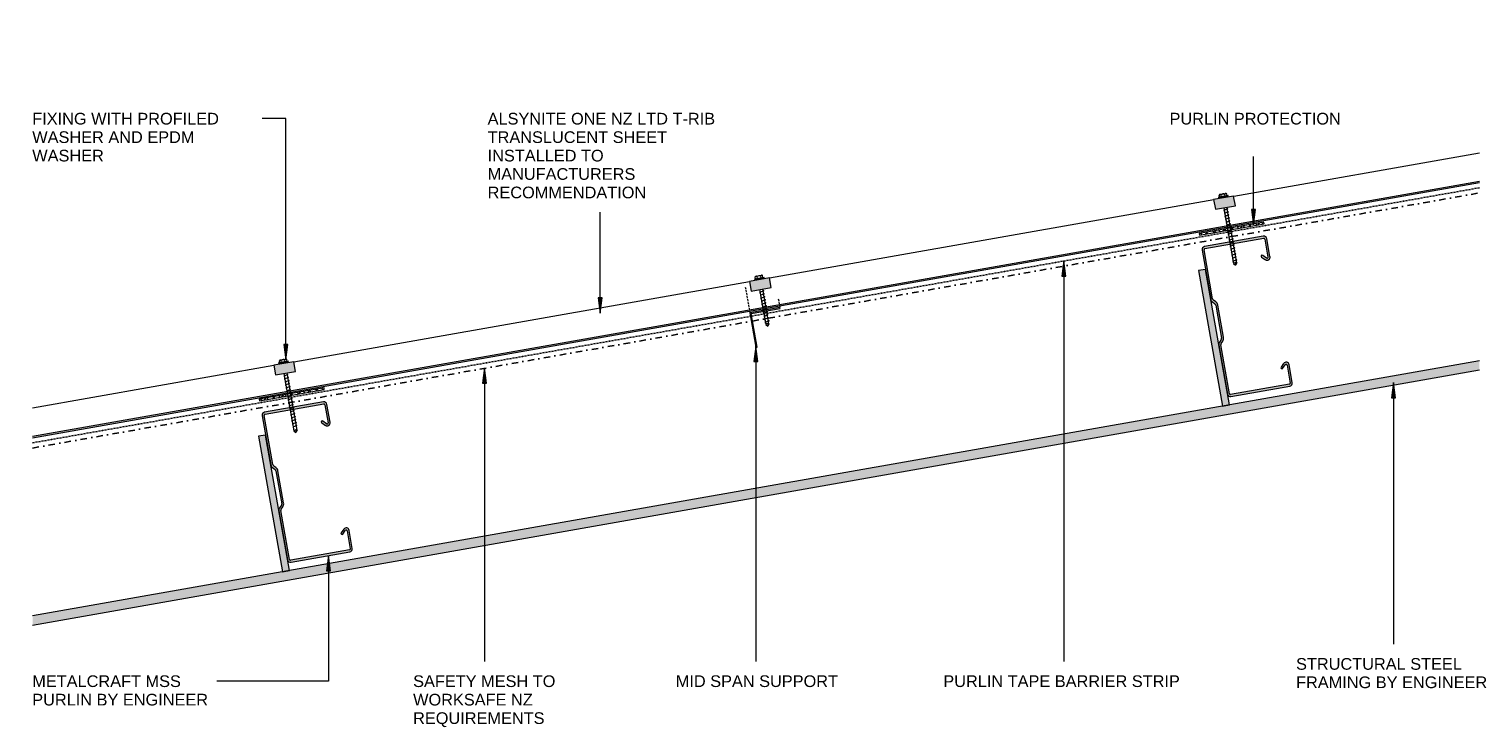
# Model space of a CAD drawing. Header units: millimetres. Extents: x 5363 to 6795, y 2076 to 2764.
import ezdxf

# ---------------------------------------------------------------- set-up
doc = ezdxf.new("R2010")
doc.units = ezdxf.units.MM
doc.linetypes.add('Dash dot', pattern=[15.875, 6.35, -4.7625, 0, -4.7625])
doc.linetypes.add('Dash Short', pattern=[3, 2, -1])
for name, color, linetype, lineweight in [('A-DETL', 90, 'Continuous', 13), ('A-DETL-GENF', 92, 'Continuous', 13), ('A-DETL-THIN', 151, 'Continuous', 13), ('G-ANNO-TEXT', 231, 'Continuous', 9)]:
    doc.layers.add(name, color=color, linetype=linetype, lineweight=lineweight)
doc.styles.add('Arial', font='arial.ttf', dxfattribs={"height": 11.5})
pattern_1 = [(45, (0, 0), (-3.535534, 3.535534), []), (135, (0, 0), (-3.535534, -3.535534), [])]

# ---------------------------------------------------------------- blocks, each defined once
blk = doc.blocks.new('12 Translucent Sheet - Long Section C - T-Rib-5024329-D CR 15 TRANSLUCENT SHEETS - LONG SECTION')
at = {"layer": 'A-DETL-GENF'}
for points in [[(0, -27.7), (690.8, 157.4), (690.7, 158.4), (0, -26.7)], [(-706.9, -217.2), (0, -27.7), (0, -26.7), (-707, -216.1)]]:
    blk.add_hatch(color=256, dxfattribs=at).paths.add_polyline_path(points)
for p, q in [((450.8, 123.1), (688.2, 186.7)), ((690.7, 158.4), (0, -26.7)), ((0, -27.7), (690.8, 157.4)), ((0, -27.7), (690.8, 157.4)), ((2.4, 2.9), (431.5, 117.9)), ((-457.2, -120.2), (-16.9, -2.2)), ((0, -26.7), (-707, -216.1)), ((-706.9, -217.2), (0, -27.7)), ((-706.9, -217.2), (0, -27.7)), ((-709.5, -187.8), (-476.5, -125.4))]:
    blk.add_line(p, q, dxfattribs=at)
at = {"layer": 'A-DETL-GENF', "linetype": 'Dash Short', "lineweight": 25}
for p, q in [((-12, -36.1), (691.2, 152.3)), ((-706.5, -222.2), (-12.9, -36.4))]:
    blk.add_line(p, q, dxfattribs=at)
at = {"layer": 'A-DETL-GENF', "linetype": 'Dash dot', "lineweight": 25}
for p, q in [((-10.7, -40.9), (691.6, 147.2)), ((-706, -227.3), (-11.6, -41.2))]:
    blk.add_line(p, q, dxfattribs=at)
blk = doc.blocks.new('Metalcraft MSS Purlin-150x65 - Metalcraft MSS Purlin-150x65-4992830-D CR 15 TRANSLUCENT SHEETS - LONG SECTION')
at = {"layer": 'A-DETL-GENF'}
blk.add_hatch(color=256, dxfattribs=at).paths.add_polyline_path([(2.2, 0.1), (3, 0), (61.8, 0), (62.6, 0.1), (63.3, 0.4), (64, 0.9), (64.4, 1.5), (64.8, 2.4), (64.8, 3), (64.8, 21.1), (64.7, 21.7), (64.5, 22.4), (64, 23), (63.4, 23.5), (62.7, 23.8), (61.9, 23.9), (61.1, 23.8), (60.4, 23.6), (59.8, 23.1), (56.4, 19.7), (56.3, 19.4), (56.3, 19.2), (56.4, 18.7), (56.4, 18.7), (56.6, 18.5), (56.8, 18.3), (57, 18.2), (57.4, 18.2), (57.7, 18.3), (57.9, 18.4), (58.1, 18.6), (61.3, 21.7), (61.5, 21.8), (61.8, 21.8), (62.1, 21.8), (62.3, 21.7), (62.6, 21.5), (62.7, 21.3), (62.8, 21.1), (62.8, 20.8), (62.8, 2.7), (62.7, 2.5), (62.6, 2.3), (62.4, 2.1), (62.1, 2), (61.9, 2), (2.7, 2), (2.5, 2.1), (2.3, 2.3), (2.1, 2.5), (2, 2.7), (2, 3), (2.1, 52.4), (2.2, 52.8), (2.8, 53.5), (4.5, 55.2), (5.3, 56.3), (5.8, 57.5), (6, 58.8), (6, 90.9), (5.8, 92.2), (5.3, 93.4), (4.5, 94.5), (2.7, 96.3), (2.3, 96.8), (2.1, 97.4), (2, 98), (2, 147.2), (2.1, 147.5), (2.3, 147.7), (2.5, 147.9), (2.8, 148), (3.2, 148), (62.2, 147.9), (62.4, 147.9), (62.6, 147.7), (62.8, 147.4), (62.8, 147.3), (62.8, 146.8), (62.8, 128.7), (62.7, 128.5), (62.6, 128.3), (62.4, 128.1), (62.1, 128.1), (61.9, 128), (61.5, 128.1), (61.4, 128.1), (61.2, 128.3), (57.8, 131.7), (57.5, 131.8), (57.3, 131.8), (56.8, 131.7), (56.8, 131.7), (56.4, 131.4), (56.4, 131.3), (56.3, 131.1), (56.3, 130.8), (56.3, 130.6), (56.4, 130.3), (56.6, 130.1), (59.8, 126.9), (60.4, 126.4), (61.3, 126.1), (61.9, 126.1), (62.7, 126.2), (63.4, 126.5), (64, 127), (64.5, 127.8), (64.7, 128.3), (64.8, 129.1), (64.8, 147.4), (64.7, 147.9), (64.3, 148.7), (64, 149.1), (63.3, 149.6), (62.6, 149.9), (61.8, 150), (2.6, 149.9), (2.2, 149.9), (1.5, 149.6), (0.9, 149.1), (0.4, 148.5), (0.1, 147.8), (0, 147), (0, 97.8), (0.1, 96.8), (0.5, 95.8), (1.2, 95), (3.4, 92.7), (3.7, 92.3), (3.9, 91.9), (4, 91.3), (4, 58.3), (3.9, 57.8), (3.7, 57.3), (3.1, 56.6), (1.2, 54.7), (0.5, 53.9), (0.1, 52.9), (0, 51.9), (0, 3), (0.1, 2.2), (0.4, 1.5), (0.9, 0.9), (1.5, 0.4), (2.1, 0.1)])
for p, q in [((0, 147), (0, 97.8)), ((2, 98), (2, 146.9)), ((61.8, 150), (3, 150)), ((3.1, 148), (61.9, 148)), ((62.8, 147), (62.8, 129)), ((64.8, 129.1), (64.8, 147)), ((56.6, 130.1), (59.8, 126.9)), ((61.2, 128.3), (58, 131.5)), ((1.2, 95), (3.4, 92.7)), ((4.5, 94.5), (2.7, 96.3)), ((4, 91.3), (4, 58.3)), ((6, 58.8), (6, 90.9)), ((0, 51.9), (0, 3)), ((3.4, 56.9), (1.2, 54.7)), ((2, 3), (2, 52)), ((2.5, 53.2), (4.5, 55.2)), ((59.8, 23.1), (56.6, 19.9)), ((58, 18.5), (61, 21.5)), ((62.8, 20.8), (62.8, 3)), ((64.8, 3), (64.8, 20.9)), ((61.9, 2), (3, 2)), ((3, 0), (61.8, 0))]:
    blk.add_line(p, q, dxfattribs=at)
for centre, radius, start, end in [((3, 147), 3, 90, 180), ((3.1, 146.9), 1.09, 90, 180), ((61.8, 147), 3, 360, 90), ((61.9, 147), 0.993, 0, 90), ((57.3, 130.8), 1, 45, 225), ((61.9, 129.1), 2.99, 226.0338, 0), ((61.9, 129), 0.959, 225, 0), ((4, 97.8), 3.99, 180, 225), ((4.3, 98), 2.34, 180, 225), ((2, 91.3), 1.99, 0, 45), ((1, 90.9), 4.99, 360, 45), ((2, 58.3), 1.99, 315, 360), ((1, 58.8), 4.99, 315, 360), ((4, 51.9), 3.99, 135, 180), ((3.7, 52), 1.67, 135, 180), ((57.3, 19.2), 1, 135, 315), ((61.9, 20.9), 2.99, 360, 133.9662), ((61.8, 20.8), 1.06, 0, 135), ((3, 3), 3, 180, 270), ((3, 3), 0.993, 180, 270), ((61.8, 3), 3, 270, 360), ((61.9, 3), 0.993, 270, 0)]:
    blk.add_arc(centre, radius, start, end, dxfattribs=at)
blk = doc.blocks.new('Profiled Washer 02 - Profiled Washer 02-5533423-D CR 15 TRANSLUCENT SHEETS - LONG SECTION')
at = {"layer": 'A-DETL-GENF'}
for points in [[(-10, -6.1), (10, -6.1), (10, 3.6), (-10, 3.6)], [(-3.7, 3.6), (3.7, 3.6), (3.7, 4.6), (-3.7, 4.6)]]:
    blk.add_hatch(color=256, dxfattribs=at).paths.add_polyline_path(points)
for p, q in [((10, 3.6), (-10, 3.6)), ((-10, 3.6), (-10, -6.1)), ((4.8, 5.1), (-4.8, 5.1)), ((-4.8, 5.1), (-4.8, 4.6)), ((-3.7, 4.6), (-4.8, 4.6)), ((-3.7, 5.1), (-3.7, 7.1)), ((3.7, 4.6), (-3.7, 4.6)), ((-3.7, 4.6), (-3.7, 3.6)), ((-2.8, 7.6), (2.8, 7.6)), ((-1.8, 5.1), (-1.8, 7.1)), ((1.8, 5.1), (1.8, 7.1)), ((3.7, 5.1), (3.7, 7.1)), ((4.8, 4.6), (3.7, 4.6)), ((3.7, 3.6), (3.7, 4.6)), ((4.8, 4.6), (4.8, 5.1)), ((10, -6.1), (10, 3.6)), ((-10, -6.1), (10, -6.1)), ((2.2, -7.9), (-2.2, -8.7)), ((-2.2, -8.7), (-1.6, -9)), ((2.2, -10.9), (-2.2, -11.7)), ((-2.2, -11.7), (-1.6, -12)), ((2.2, -13.9), (-2.2, -14.7)), ((-1.6, -6.1), (-1.6, -61.7)), ((1.6, -61.7), (1.6, -6.1)), ((1.6, -7.6), (2.2, -7.9)), ((1.6, -10.6), (2.2, -10.9)), ((1.6, -13.6), (2.2, -13.9)), ((-2.2, -14.7), (-1.6, -15)), ((2.2, -16.9), (-2.2, -17.7)), ((-2.2, -17.7), (-1.6, -18)), ((2.2, -19.9), (-2.2, -20.7)), ((-2.2, -20.7), (-1.6, -21)), ((2.2, -22.9), (-2.2, -23.7)), ((-2.2, -23.7), (-1.6, -24)), ((2.2, -25.9), (-2.2, -26.7)), ((-2.2, -26.7), (-1.6, -27)), ((1.6, -16.6), (2.2, -16.9)), ((1.6, -19.6), (2.2, -19.9)), ((1.6, -22.6), (2.2, -22.9)), ((1.6, -25.6), (2.2, -25.9)), ((1.6, -28.6), (2.2, -28.9)), ((2.2, -28.9), (-2.2, -29.7)), ((-2.2, -29.7), (-1.6, -30)), ((2.2, -31.9), (-2.2, -32.7)), ((-2.2, -32.7), (-1.6, -33)), ((2.2, -34.9), (-2.2, -35.7)), ((-2.2, -35.7), (-1.6, -36)), ((2.2, -37.9), (-2.2, -38.7)), ((-2.2, -38.7), (-1.6, -39)), ((2.2, -40.9), (-2.2, -41.7)), ((-2.2, -41.7), (-1.6, -42)), ((1.6, -31.6), (2.2, -31.9)), ((1.6, -34.6), (2.2, -34.9)), ((1.6, -37.6), (2.2, -37.9)), ((1.6, -40.6), (2.2, -40.9)), ((2.2, -43.9), (-2.2, -44.7)), ((-2.2, -44.7), (-1.6, -45)), ((2.2, -46.9), (-2.2, -47.7)), ((-2.2, -47.7), (-1.6, -48)), ((2.2, -49.9), (-2.2, -50.7)), ((-2.2, -50.7), (-1.6, -51)), ((2.2, -52.9), (-2.2, -53.7)), ((-2.2, -53.7), (-1.6, -54)), ((2.2, -55.9), (-2.2, -56.7)), ((-2.2, -56.7), (-1.6, -57)), ((1.6, -43.6), (2.2, -43.9)), ((1.6, -46.6), (2.2, -46.9)), ((1.6, -49.6), (2.2, -49.9)), ((1.6, -52.6), (2.2, -52.9)), ((1.6, -55.6), (2.2, -55.9)), ((2.2, -58.9), (-2.2, -59.7)), ((-2.2, -59.7), (-1.6, -60)), ((-1.6, -61.7), (0, -63.6)), ((0, -63.6), (1.6, -59.6)), ((1.6, -61.7), (0, -63.6)), ((1.6, -58.6), (2.2, -58.9))]:
    blk.add_line(p, q, dxfattribs=at)
for centre, radius, start, end in [((-2.8, 6.5), 1.08, 32.3801, 147.6199), ((0, 3.9), 3.67, 59.7274, 120.2726), ((2.8, 6.5), 1.08, 32.3801, 147.6199), ((0.1, -64.3), 3.11, 74.3059, 122.4975)]:
    blk.add_arc(centre, radius, start, end, dxfattribs=at)
blk = doc.blocks.new('Profiled Washer 02 - Profiled Washer 02-5532818-D CR 15 TRANSLUCENT SHEETS - LONG SECTION')
at = {"layer": 'A-DETL-GENF'}
for points in [[(-10, -6.1), (10, -6.1), (10, 3.6), (-10, 3.6)], [(-3.7, 3.6), (3.7, 3.6), (3.7, 4.6), (-3.7, 4.6)]]:
    blk.add_hatch(color=256, dxfattribs=at).paths.add_polyline_path(points)
for p, q in [((10, 3.6), (-10, 3.6)), ((-10, 3.6), (-10, -6.1)), ((4.8, 5.1), (-4.8, 5.1)), ((-4.8, 5.1), (-4.8, 4.6)), ((-3.7, 4.6), (-4.8, 4.6)), ((-3.7, 5.1), (-3.7, 7.1)), ((3.7, 4.6), (-3.7, 4.6)), ((-3.7, 4.6), (-3.7, 3.6)), ((-2.8, 7.6), (2.8, 7.6)), ((-1.8, 5.1), (-1.8, 7.1)), ((1.8, 5.1), (1.8, 7.1)), ((3.7, 5.1), (3.7, 7.1)), ((4.8, 4.6), (3.7, 4.6)), ((3.7, 3.6), (3.7, 4.6)), ((4.8, 4.6), (4.8, 5.1)), ((10, -6.1), (10, 3.6)), ((-10, -6.1), (10, -6.1)), ((2.2, -7.9), (-2.2, -8.7)), ((-2.2, -8.7), (-1.6, -9)), ((2.2, -10.9), (-2.2, -11.7)), ((-2.2, -11.7), (-1.6, -12)), ((2.2, -13.9), (-2.2, -14.7)), ((-1.6, -6.1), (-1.6, -63.4)), ((1.6, -63.4), (1.6, -6.1)), ((1.6, -7.6), (2.2, -7.9)), ((1.6, -10.6), (2.2, -10.9)), ((1.6, -13.6), (2.2, -13.9)), ((-2.2, -14.7), (-1.6, -15)), ((2.2, -16.9), (-2.2, -17.7)), ((-2.2, -17.7), (-1.6, -18)), ((2.2, -19.9), (-2.2, -20.7)), ((-2.2, -20.7), (-1.6, -21)), ((2.2, -22.9), (-2.2, -23.7)), ((-2.2, -23.7), (-1.6, -24)), ((2.2, -25.9), (-2.2, -26.7)), ((-2.2, -26.7), (-1.6, -27)), ((1.6, -16.6), (2.2, -16.9)), ((1.6, -19.6), (2.2, -19.9)), ((1.6, -22.6), (2.2, -22.9)), ((1.6, -25.6), (2.2, -25.9)), ((1.6, -28.6), (2.2, -28.9)), ((2.2, -28.9), (-2.2, -29.7)), ((-2.2, -29.7), (-1.6, -30)), ((2.2, -31.9), (-2.2, -32.7)), ((-2.2, -32.7), (-1.6, -33)), ((2.2, -34.9), (-2.2, -35.7)), ((-2.2, -35.7), (-1.6, -36)), ((2.2, -37.9), (-2.2, -38.7)), ((-2.2, -38.7), (-1.6, -39)), ((2.2, -40.9), (-2.2, -41.7)), ((-2.2, -41.7), (-1.6, -42)), ((1.6, -31.6), (2.2, -31.9)), ((1.6, -34.6), (2.2, -34.9)), ((1.6, -37.6), (2.2, -37.9)), ((1.6, -40.6), (2.2, -40.9)), ((2.2, -43.9), (-2.2, -44.7)), ((-2.2, -44.7), (-1.6, -45)), ((2.2, -46.9), (-2.2, -47.7)), ((-2.2, -47.7), (-1.6, -48)), ((2.2, -49.9), (-2.2, -50.7)), ((-2.2, -50.7), (-1.6, -51)), ((2.2, -52.9), (-2.2, -53.7)), ((-2.2, -53.7), (-1.6, -54)), ((2.2, -55.9), (-2.2, -56.7)), ((-2.2, -56.7), (-1.6, -57)), ((1.6, -43.6), (2.2, -43.9)), ((1.6, -46.6), (2.2, -46.9)), ((1.6, -49.6), (2.2, -49.9)), ((1.6, -52.6), (2.2, -52.9)), ((1.6, -55.6), (2.2, -55.9)), ((2.2, -58.9), (-2.2, -59.7)), ((-2.2, -59.7), (-1.6, -60)), ((-1.6, -63.4), (0, -65.3)), ((0, -65.3), (1.6, -61.4)), ((1.6, -63.4), (0, -65.3)), ((1.6, -58.6), (2.2, -58.9))]:
    blk.add_line(p, q, dxfattribs=at)
for centre, radius, start, end in [((-2.8, 6.5), 1.08, 32.3801, 147.6199), ((0, 3.9), 3.67, 59.7274, 120.2726), ((2.8, 6.5), 1.08, 32.3801, 147.6199), ((0.1, -66.1), 3.11, 74.3059, 122.4975)]:
    blk.add_arc(centre, radius, start, end, dxfattribs=at)
blk = doc.blocks.new('Profiled Washer 02 - Profiled Washer 02-5532955-D CR 15 TRANSLUCENT SHEETS - LONG SECTION')
at = {"layer": 'A-DETL-GENF'}
for points in [[(-10, -6.1), (10, -6.1), (10, 3.6), (-10, 3.6), (-10, -5.2)], [(-3.7, 3.6), (3.7, 3.6), (3.7, 4.6), (-3.7, 4.6)]]:
    blk.add_hatch(color=256, dxfattribs=at).paths.add_polyline_path(points)
for p, q in [((10, 3.6), (-10, 3.6)), ((-10, 3.6), (-10, -6.1)), ((4.8, 5.1), (-4.8, 5.1)), ((-4.8, 5.1), (-4.8, 4.6)), ((-3.7, 4.6), (-4.8, 4.6)), ((-3.7, 5.1), (-3.7, 7.1)), ((3.7, 4.6), (-3.7, 4.6)), ((-3.7, 4.6), (-3.7, 3.6)), ((-2.8, 7.6), (2.8, 7.6)), ((-1.8, 5.1), (-1.8, 7.1)), ((1.8, 5.1), (1.8, 7.1)), ((3.7, 5.1), (3.7, 7.1)), ((4.8, 4.6), (3.7, 4.6)), ((3.7, 3.6), (3.7, 4.6)), ((4.8, 4.6), (4.8, 5.1)), ((10, -6.1), (10, 3.6)), ((-10, -6.1), (10, -6.1)), ((2.2, -7.9), (-2.2, -8.7)), ((-2.2, -8.7), (-1.6, -9)), ((2.2, -10.9), (-2.2, -11.7)), ((-2.2, -11.7), (-1.6, -12)), ((2.2, -13.9), (-2.2, -14.7)), ((-1.6, -6.1), (-1.6, -40.9)), ((1.6, -40.9), (1.6, -6.1)), ((1.6, -7.6), (2.2, -7.9)), ((1.6, -10.6), (2.2, -10.9)), ((1.6, -13.6), (2.2, -13.9)), ((-2.2, -14.7), (-1.6, -15)), ((2.2, -16.9), (-2.2, -17.7)), ((-2.2, -17.7), (-1.6, -18)), ((2.2, -19.9), (-2.2, -20.7)), ((-2.2, -20.7), (-1.6, -21)), ((2.2, -22.9), (-2.2, -23.7)), ((-2.2, -23.7), (-1.6, -24)), ((2.2, -25.9), (-2.2, -26.7)), ((-2.2, -26.7), (-1.6, -27)), ((1.6, -16.6), (2.2, -16.9)), ((1.6, -19.6), (2.2, -19.9)), ((1.6, -22.6), (2.2, -22.9)), ((1.6, -25.6), (2.2, -25.9)), ((1.6, -28.6), (2.2, -28.9)), ((2.2, -28.9), (-2.2, -29.7)), ((-2.2, -29.7), (-1.6, -30)), ((2.2, -31.9), (-2.2, -32.7)), ((-2.2, -32.7), (-1.6, -33)), ((2.2, -34.9), (-2.2, -35.7)), ((-2.2, -35.7), (-1.6, -36)), ((2.2, -37.9), (-2.2, -38.7)), ((-2.2, -38.7), (-1.6, -39)), ((-1.6, -40.9), (0, -42.8)), ((0, -42.8), (1.6, -38.8)), ((1.6, -40.9), (0, -42.8)), ((1.6, -31.6), (2.2, -31.9)), ((1.6, -34.6), (2.2, -34.9)), ((1.6, -37.6), (2.2, -37.9))]:
    blk.add_line(p, q, dxfattribs=at)
for centre, radius, start, end in [((-2.8, 6.5), 1.08, 32.3801, 147.6199), ((0, 3.9), 3.67, 59.7274, 120.2726), ((2.8, 6.5), 1.08, 32.3801, 147.6199), ((0.1, -43.5), 3.11, 74.3059, 122.4975)]:
    blk.add_arc(centre, radius, start, end, dxfattribs=at)

msp = doc.modelspace()

# ---------------------------------------------------------------- hatches: boundary and pattern name
at = {"layer": 'A-DETL-GENF'}
h = msp.add_hatch(dxfattribs=at)
h.set_pattern_fill('FP_1', color=9, style=0, pattern_type=2)
h.set_pattern_definition(pattern_1)
h.paths.add_polyline_path([(6515.6, 2560.8), (6579.5, 2572), (6579.2, 2573.5), (6515.3, 2562.2)])
for color, points in [(10, [(6538.2, 2392.4), (6545.1, 2393.6), (6521.5, 2527), (6514.7, 2525.8), (6536.2, 2403.4)]), (7, [(6078.9, 2450.3), (6079.9, 2450.5), (6074.1, 2483.4), (6102.6, 2488.5), (6102.4, 2489.4), (6072.9, 2484.2)]), (10, [(5366.4, 2176.6), (6791.4, 2427.9), (6791.4, 2437), (5366.4, 2185.8)]), (10, [(5612.5, 2229.2), (5619.4, 2230.4), (5595.8, 2363.8), (5588.9, 2362.6), (5610.5, 2240.2)])]:
    msp.add_hatch(color=color, dxfattribs=at).paths.add_polyline_path(points)
h = msp.add_hatch(dxfattribs=at)
h.set_pattern_fill('FP_1', color=9, style=0, pattern_type=2)
h.set_pattern_definition(pattern_1)
h.paths.add_polyline_path([(5589.9, 2397.5), (5653.7, 2408.8), (5653.5, 2410.3), (5589.6, 2399)])
at = {"layer": 'G-ANNO-TEXT'}
for points in [[(6568.8, 2570.9), (6570.8, 2585.9), (6566.8, 2585.9)], [(6382, 2535.3), (6380, 2520.3), (6383.9, 2520.3)], [(5925.5, 2483.8), (5927.5, 2498.8), (5923.6, 2498.8)], [(5616, 2438), (5617.9, 2453), (5614, 2453)], [(6078.9, 2451.1), (6076.9, 2436.1), (6080.8, 2436.1)], [(5811.6, 2429.9), (5809.6, 2414.9), (5813.6, 2414.9)], [(6706.7, 2415.5), (6704.7, 2400.5), (6708.7, 2400.5)], [(5657.8, 2245), (5655.8, 2230), (5659.8, 2230)]]:
    msp.add_hatch(color=7, dxfattribs=at).paths.add_polyline_path(points)

# ---------------------------------------------------------------- linework, layer by layer
at = {"layer": 'A-DETL', "linetype": 'Dash Short'}
for p, q in [((6068.4, 2509.6), (6072.9, 2484.2)), ((6100.9, 2498), (6102.4, 2489.4))]:
    msp.add_line(p, q, dxfattribs=at)
at = {"layer": 'A-DETL-THIN'}
for p, q in [((6579.2, 2573.5), (6515.3, 2562.2)), ((6515.6, 2560.8), (6579.5, 2572)), ((6579.5, 2572), (6579.2, 2573.5)), ((6515.3, 2562.2), (6515.6, 2560.8)), ((6521.5, 2527), (6514.7, 2525.8)), ((6514.7, 2525.8), (6538.2, 2392.4)), ((6545.1, 2393.6), (6521.5, 2527)), ((6102.4, 2489.4), (6072.9, 2484.2)), ((6072.9, 2484.2), (6078.9, 2450.3)), ((6074.1, 2483.4), (6102.6, 2488.5)), ((6079.9, 2450.5), (6074.1, 2483.4)), ((6102.6, 2488.5), (6102.4, 2489.4)), ((6078.9, 2450.3), (6079.9, 2450.5)), ((6791.4, 2437), (5366.4, 2185.8)), ((5366.4, 2176.6), (6791.4, 2427.9)), ((5653.5, 2410.3), (5589.6, 2399)), ((5589.9, 2397.5), (5653.7, 2408.8)), ((5653.7, 2408.8), (5653.5, 2410.3)), ((5589.6, 2399), (5589.9, 2397.5)), ((6538.2, 2392.4), (6545.1, 2393.6)), ((5595.8, 2363.8), (5588.9, 2362.6)), ((5619.4, 2230.4), (5595.8, 2363.8)), ((5588.9, 2362.6), (5612.5, 2229.2)), ((5612.5, 2229.2), (5619.4, 2230.4))]:
    msp.add_line(p, q, dxfattribs=at)
at = {"layer": 'G-ANNO-TEXT', "color": 250}
for p, q in [((5585.5, 2675.5), (5560.4, 2675.5)), ((5616, 2675.5), (5585.5, 2675.5)), ((5616, 2438), (5616, 2675.5)), ((6568.8, 2570.9), (6568.8, 2638.1)), ((5925.5, 2483.8), (5925.5, 2583.5)), ((6570.8, 2585.9), (6566.8, 2585.9)), ((6566.8, 2585.9), (6568.8, 2570.9)), ((6568.8, 2570.9), (6570.8, 2585.9)), ((6382, 2535.3), (6380, 2520.3)), ((6383.9, 2520.3), (6382, 2535.3)), ((6382, 2535.3), (6382, 2140.6)), ((6380, 2520.3), (6383.9, 2520.3)), ((5927.5, 2498.8), (5923.6, 2498.8)), ((5923.6, 2498.8), (5925.5, 2483.8)), ((5925.5, 2483.8), (5927.5, 2498.8)), ((5617.9, 2453), (5614, 2453)), ((5614, 2453), (5616, 2438)), ((5616, 2438), (5617.9, 2453)), ((6078.9, 2451.1), (6076.9, 2436.1)), ((6080.8, 2436.1), (6078.9, 2451.1)), ((6078.9, 2451.1), (6078.9, 2140.6)), ((6076.9, 2436.1), (6080.8, 2436.1)), ((5811.6, 2429.9), (5809.6, 2414.9)), ((5813.6, 2414.9), (5811.6, 2429.9)), ((5811.6, 2429.9), (5811.6, 2140.6)), ((5809.6, 2414.9), (5813.6, 2414.9)), ((6706.7, 2415.5), (6704.7, 2400.5)), ((6708.7, 2400.5), (6706.7, 2415.5)), ((6706.7, 2415.5), (6706.7, 2157.7)), ((6704.7, 2400.5), (6708.7, 2400.5)), ((5657.8, 2245), (5655.8, 2230)), ((5659.8, 2230), (5657.8, 2245)), ((5657.8, 2245), (5657.8, 2121.3)), ((5655.8, 2230), (5659.8, 2230)), ((5573.4, 2121.3), (5523.7, 2121.3)), ((5657.8, 2121.3), (5573.4, 2121.3))]:
    msp.add_line(p, q, dxfattribs=at)

# ---------------------------------------------------------------- block references
at = {"layer": 'A-DETL-GENF'}
for name, p, rotation in [('12 Translucent Sheet - Long Section C - T-Rib-5024329-D CR 15 TRANSLUCENT SHEETS - LONG SECTION', (6089.6, 2515.9), 354.9999999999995), ('Profiled Washer 02 - Profiled Washer 02-5533423-D CR 15 TRANSLUCENT SHEETS - LONG SECTION', (6540.1, 2593.9), 9.9999999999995), ('Metalcraft MSS Purlin-150x65 - Metalcraft MSS Purlin-150x65-4992830-D CR 15 TRANSLUCENT SHEETS - LONG SECTION', (6543.7, 2401.2), 9.9999999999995), ('Profiled Washer 02 - Profiled Washer 02-5532955-D CR 15 TRANSLUCENT SHEETS - LONG SECTION', (6083, 2513.3), 9.9999999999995), ('Profiled Washer 02 - Profiled Washer 02-5532818-D CR 15 TRANSLUCENT SHEETS - LONG SECTION', (5614.4, 2430.7), 9.9999999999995), ('Metalcraft MSS Purlin-150x65 - Metalcraft MSS Purlin-150x65-4992830-D CR 15 TRANSLUCENT SHEETS - LONG SECTION', (5618, 2238), 9.9999999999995)]:
    msp.add_blockref(name, p, dxfattribs=dict(at, rotation=rotation))

# ---------------------------------------------------------------- texts
at = {"layer": 'G-ANNO-TEXT', "color": 7, "char_height": 11.5, "attachment_point": 1, "style": 'Arial', "bg_fill": 3, "box_fill_scale": 1.25, "bg_fill_color": 9, "bg_fill_true_color": 13158600, "bg_fill_transparency": 0}
for s, insert, width in [('STRUCTURAL STEEL ', (6610.8, 2144.1), 200.021), ('METALCRAFT MSS ', (5366.1, 2127.1), 178.776), ('SAFETY MESH TO ', (5741.2, 2127.1), 170.359), ('MID SPAN SUPPORT', (5999.9, 2127.1), 190), ('PURLIN TAPE BARRIER STRIP', (6263.4, 2127.1), 276.983)]:
    msp.add_mtext(s, dxfattribs=dict(at, insert=insert, width=width))

# ---------------------------------------------------------------- next in the draw order: texts
for s, insert, width in [('FIXING WITH PROFILED ', (5366.1, 2681.2), 223.27), ('ALSYNITE ONE NZ LTD T-RIB ', (5814.6, 2681.2), 268.966), ('PURLIN PROTECTION ', (6486.2, 2681.2), 200.422), ('FRAMING BY ENGINEER', (6610.8, 2126), 223.27), ('PURLIN BY ENGINEER', (5366.1, 2108.9), 206.034), ('WORKSAFE NZ ', (5741.2, 2108.9), 147.11)]:
    msp.add_mtext(s, dxfattribs=dict(at, insert=insert, width=width))

# ---------------------------------------------------------------- next in the draw order: texts
for s, insert, width in [('WASHER AND EPDM ', (5366.1, 2663), 197.616), ('TRANSLUCENT SHEET ', (5814.6, 2663), 216.055), ('REQUIREMENTS', (5741.2, 2090.7), 153.924)]:
    msp.add_mtext(s, dxfattribs=dict(at, insert=insert, width=width))

# ---------------------------------------------------------------- next in the draw order: texts
for s, insert, width in [('WASHER', (5366.1, 2644.8), 85.781), ('INSTALLED TO ', (5814.6, 2644.8), 140.696)]:
    msp.add_mtext(s, dxfattribs=dict(at, insert=insert, width=width))

# ---------------------------------------------------------------- next in the draw order: texts
at = {"layer": 'G-ANNO-TEXT', "color": 7, "insert": (5814.6, 2626.7), "char_height": 11.5, "width": 179.177, "attachment_point": 1, "style": 'Arial', "bg_fill": 3, "box_fill_scale": 1.25, "bg_fill_color": 9, "bg_fill_true_color": 13158600, "bg_fill_transparency": 0}
msp.add_mtext('MANUFACTURERS ', dxfattribs=at)

# ---------------------------------------------------------------- next in the draw order: texts
at = {"layer": 'G-ANNO-TEXT', "color": 7, "insert": (5814.6, 2608.5), "char_height": 11.5, "width": 185.591, "attachment_point": 1, "style": 'Arial', "bg_fill": 3, "box_fill_scale": 1.25, "bg_fill_color": 9, "bg_fill_true_color": 13158600, "bg_fill_transparency": 0}
msp.add_mtext('RECOMMENDATION', dxfattribs=at)

doc.saveas('drawing.dxf')
